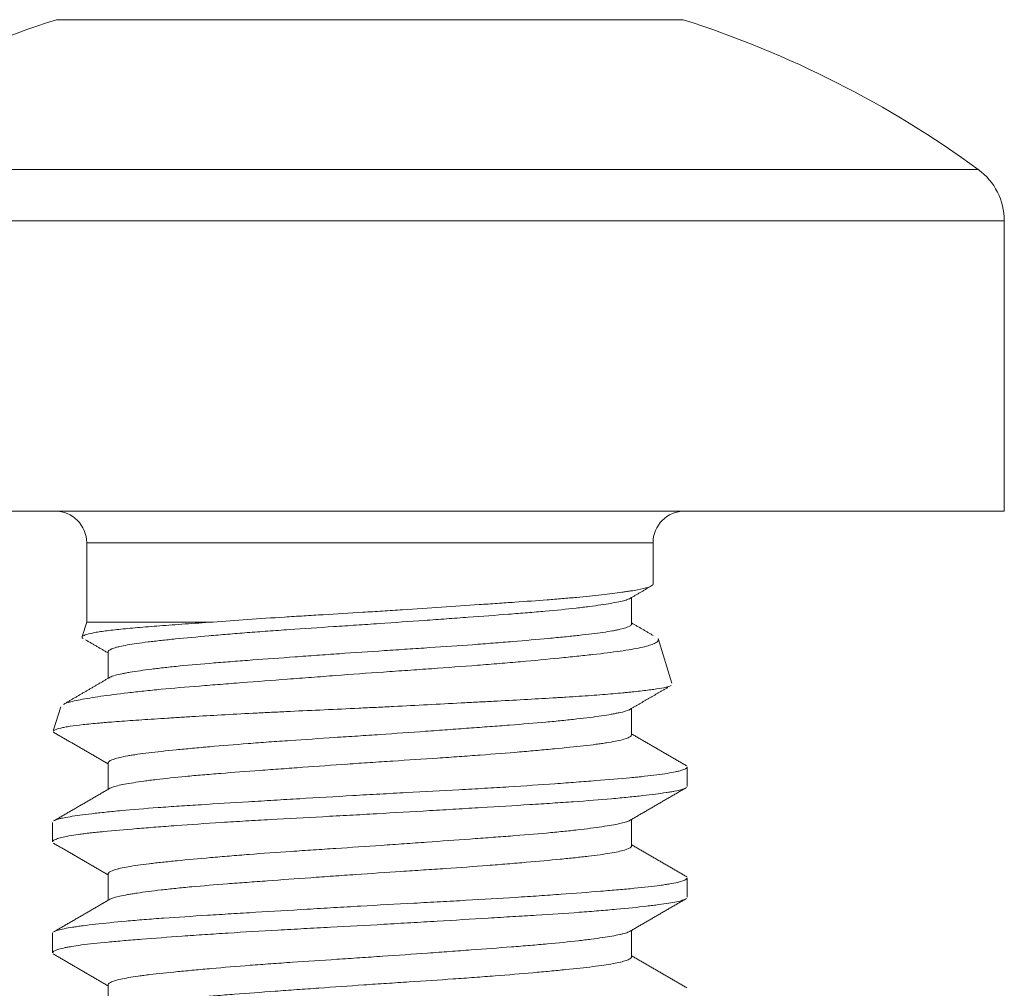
# Model space of a CAD drawing. Header units: millimetres. Extents: x 25 to 1460, y 35 to 806.
# Tile 45 of 47: x 851.56 to 857.77, y 448.76 to 454.87. Entities that reach past the tile are written whole.
import ezdxf

# ---------------------------------------------------------------- set-up
doc = ezdxf.new("R2010")
doc.units = ezdxf.units.MM
doc.layers.add('1', color=7, linetype='Continuous', true_color=0xffffff)

msp = doc.modelspace()

# ---------------------------------------------------------------- linework, layer by layer
at = {"layer": '1', "color": 155, "linetype": 'Continuous', "lineweight": 18}
for p, q in [((851.7927, 454.8676), (852.0573, 454.8676)), ((853.7677, 454.8676), (852.0573, 454.8676)), ((855.4781, 454.8676), (853.7677, 454.8676)), ((855.4781, 454.8676), (855.7427, 454.8676)), ((849.9317, 453.9223), (857.6038, 453.9223)), ((849.7677, 453.5994), (857.7677, 453.5994)), ((857.7677, 451.7676), (857.7677, 453.5994)), ((857.7677, 451.7676), (849.7677, 451.7676)), ((851.9825, 451.5676), (851.9825, 451.0676)), ((855.553, 451.5676), (851.9825, 451.5676)), ((855.553, 451.3076), (855.553, 451.5676)), ((855.4177, 451.0561), (855.4177, 451.2228)), ((851.9825, 451.0676), (851.9543, 450.9757)), ((851.9825, 451.0676), (852.7795, 451.0676)), ((855.671, 450.683), (855.5849, 450.9636)), ((852.1177, 450.8794), (852.1177, 450.7124)), ((851.8186, 450.5336), (851.7737, 450.3869)), ((855.4177, 450.3558), (855.4177, 450.5228)), ((852.1177, 450.1794), (852.1177, 450.0124)), ((855.7677, 450.0312), (855.7677, 450.1538)), ((851.7677, 449.8036), (851.7677, 449.6815)), ((855.4177, 449.6562), (855.4177, 449.8228)), ((852.1177, 449.4791), (852.1177, 449.3124)), ((855.7677, 449.3317), (855.7677, 449.4539)), ((855.4177, 448.9558), (855.4177, 449.1228)), ((851.7677, 449.1043), (851.7697, 449.1091)), ((851.7677, 449.104), (851.7677, 448.9813)), ((851.7717, 448.9742), (851.7769, 448.9706)), ((852.1177, 448.7795), (852.1177, 448.6124))]:
    msp.add_line(p, q, dxfattribs=at)
for centre, radius, start, end in [((853.7677, 448.675), 6.5, 107.68876, 126.16864), ((853.7677, 448.675), 6.5, 53.83136, 72.31124), ((857.3677, 453.5994), 0.4, 0, 53.83136), ((851.7825, 451.5676), 0.2, 0, 90), ((855.753, 451.5676), 0.2, 90, 180)]:
    msp.add_arc(centre, radius, start, end, dxfattribs=at)
for points, knots in [([(855.553, 451.307), (855.553, 451.3052), (855.5522, 451.3033), (855.5486, 451.2989), (855.545, 451.2964), (855.5373, 451.2926), (855.5344, 451.2914), (855.5279, 451.2889), (855.5242, 451.2876), (855.5043, 451.2814), (855.4827, 451.2764), (855.4421, 451.2688), (855.4196, 451.265), (855.3941, 451.261), (855.3763, 451.2584), (855.367, 451.2571), (855.3191, 451.2504), (855.2327, 451.2396), (855.1277, 451.2288), (855.0561, 451.2222), (855.0415, 451.2209), (855.0117, 451.2182), (854.9965, 451.2169), (854.9502, 451.213), (854.9185, 451.2105), (854.8209, 451.203), (854.7526, 451.198), (854.6452, 451.1905), (854.6086, 451.1879), (854.5337, 451.1828), (854.4952, 451.1802), (854.379, 451.1723), (854.2211, 451.1617), (854.0572, 451.1508), (853.9529, 451.144), (853.9319, 451.1426), (853.89, 451.1399), (853.869, 451.1385), (853.8062, 451.1345), (853.7645, 451.1319), (853.6396, 451.1242), (853.5568, 451.1192), (853.4332, 451.1117), (853.3922, 451.1092), (853.3308, 451.1055), (853.3103, 451.1042), (853.2698, 451.1017), (853.2497, 451.1004), (853.15, 451.0941), (853.0725, 451.0889), (852.9224, 451.0785), (852.8497, 451.0731), (852.7795, 451.0676)], [0, 0, 0, 0, 0.023374, 0.023374, 0.055928, 0.055928, 0.072205, 0.072205, 0.088482, 0.088482, 0.153591, 0.153591, 0.186145, 0.202422, 0.202422, 0.218699, 0.218699, 0.283808, 0.348916, 0.348916, 0.365193, 0.365193, 0.38147, 0.38147, 0.414024, 0.414024, 0.479133, 0.479133, 0.511687, 0.511687, 0.544241, 0.544241, 0.60935, 0.674458, 0.674458, 0.690735, 0.690735, 0.707012, 0.707012, 0.739566, 0.739566, 0.804675, 0.804675, 0.837229, 0.837229, 0.853506, 0.853506, 0.869783, 0.869783, 0.934892, 0.934892, 1, 1, 1, 1]), ([(855.407, 451.2165), (855.4054, 451.2156), (855.4036, 451.2147), (855.3984, 451.2123), (855.3945, 451.2107), (855.3857, 451.2076), (855.3808, 451.206), (855.3645, 451.2013), (855.3516, 451.1982), (855.3073, 451.1888), (855.27, 451.1824), (855.2023, 451.1724), (855.1777, 451.1691), (855.1253, 451.1624), (855.0974, 451.159), (855.0092, 451.149), (854.9441, 451.1424), (854.8547, 451.1344), (854.8363, 451.1328), (854.799, 451.1297), (854.7801, 451.1281), (854.7225, 451.1234), (854.6831, 451.1203), (854.5616, 451.1109), (854.4764, 451.1046), (854.3646, 451.0965), (854.342, 451.0948), (854.2965, 451.0915), (854.2736, 451.0898), (854.2048, 451.0848), (854.1585, 451.0815), (854.0184, 451.0715), (853.9235, 451.0647), (853.8028, 451.0564), (853.7785, 451.0547), (853.7303, 451.0515), (853.7063, 451.0499), (853.6345, 451.0451), (853.5869, 451.042), (853.445, 451.0327), (853.3516, 451.0266), (853.2135, 451.017), (853.1683, 451.0138), (853.0801, 451.0074), (852.9938, 451.0009), (852.8908, 450.9926), (852.8312, 450.9875), (852.792, 450.9842), (852.7725, 450.9825), (852.6772, 450.974), (852.6072, 450.9675), (852.5112, 450.958), (852.4655, 450.9533), (852.4232, 450.9486), (852.3958, 450.9454), (852.3825, 450.9439), (852.3184, 450.936), (852.2749, 450.9297), (852.221, 450.92), (852.1969, 450.915), (852.1771, 450.91), (852.165, 450.9067), (852.1594, 450.905), (852.1341, 450.8965), (852.1224, 450.8897), (852.118, 450.8816), (852.1177, 450.8801), (852.1177, 450.8786)], [0, 0, 0, 0, 0.008287, 0.008287, 0.022675, 0.022675, 0.037063, 0.037063, 0.065838, 0.065838, 0.123389, 0.123389, 0.152164, 0.152164, 0.180939, 0.180939, 0.23849, 0.23849, 0.252878, 0.252878, 0.267265, 0.267265, 0.296041, 0.296041, 0.353591, 0.353591, 0.367979, 0.367979, 0.382366, 0.382366, 0.411142, 0.411142, 0.468692, 0.468692, 0.48308, 0.48308, 0.497468, 0.497468, 0.526243, 0.526243, 0.583794, 0.583794, 0.612569, 0.612569, 0.641344, 0.67012, 0.684507, 0.684507, 0.698895, 0.698895, 0.756446, 0.756446, 0.785221, 0.799609, 0.799609, 0.813996, 0.813996, 0.871547, 0.871547, 0.900322, 0.91471, 0.91471, 0.929098, 0.929098, 0.986648, 0.986648, 1, 1, 1, 1]), ([(852.7795, 451.0676), (852.7175, 451.0636), (852.6587, 451.0596), (852.5469, 451.0517), (852.494, 451.0478), (852.4191, 451.0421), (852.3949, 451.0403), (852.348, 451.0365), (852.3253, 451.0347), (852.2603, 451.0291), (852.1815, 451.0218), (852.1181, 451.0142), (852.0764, 451.0084), (852.0634, 451.0065), (852.0395, 451.0025), (852.0287, 451.0006), (851.9995, 450.9946), (851.9693, 450.9866), (851.9563, 450.9788), (851.9531, 450.973), (851.9532, 450.9711), (851.9555, 450.9675), (851.9575, 450.9658), (851.9605, 450.9641)], [0, 0, 0, 0, 0.11162, 0.11162, 0.223239, 0.223239, 0.279049, 0.279049, 0.334859, 0.334859, 0.446478, 0.558098, 0.558098, 0.613908, 0.613908, 0.669718, 0.669718, 0.781337, 0.892957, 0.892957, 0.948767, 0.948767, 1, 1, 1, 1]), ([(852.1294, 450.7193), (852.1372, 450.7236), (852.1489, 450.7278), (852.1755, 450.7351), (852.1953, 450.7398), (852.2197, 450.7445), (852.237, 450.7477), (852.2462, 450.7493), (852.2943, 450.7575), (852.3399, 450.764), (852.4187, 450.774), (852.4607, 450.779), (852.5067, 450.784), (852.5382, 450.7873), (852.5545, 450.789), (852.6371, 450.7972), (852.7084, 450.8034), (852.823, 450.8127), (852.8822, 450.8173), (852.9444, 450.8221), (852.9864, 450.8252), (853.0078, 450.8268), (853.115, 450.8348), (853.2034, 450.8412), (853.3401, 450.8511), (853.3864, 450.8545), (853.4802, 450.8612), (853.5279, 450.8646), (853.6706, 450.8747), (853.7657, 450.8812), (853.9083, 450.8906), (853.9558, 450.8938), (854.027, 450.8984), (854.0508, 450.9), (854.0981, 450.9031), (854.1216, 450.9047), (854.238, 450.9124), (854.3284, 450.9186), (854.4597, 450.9283), (854.5028, 450.9315), (854.5663, 450.9365), (854.5874, 450.9381), (854.6287, 450.9415), (854.6491, 450.9431), (854.7492, 450.9515), (854.824, 450.9581), (854.9284, 450.9679), (854.962, 450.9712), (855.0102, 450.9759), (855.026, 450.9775), (855.0565, 450.9807), (855.0713, 450.9822), (855.1432, 450.99), (855.1936, 450.9962), (855.2587, 451.0057), (855.2786, 451.0089), (855.3058, 451.0138), (855.3143, 451.0154), (855.3304, 451.0187), (855.3379, 451.0203), (855.3729, 451.0286), (855.3929, 451.0353), (855.4078, 451.0437), (855.4103, 451.0453), (855.4142, 451.0487), (855.4156, 451.0503), (855.4172, 451.0532), (855.4176, 451.0545), (855.4177, 451.0557)], [0, 0, 0, 0, 0.039595, 0.039595, 0.06837, 0.082758, 0.082758, 0.097145, 0.097145, 0.154696, 0.154696, 0.183471, 0.197859, 0.197859, 0.212247, 0.212247, 0.269797, 0.269797, 0.298573, 0.31296, 0.31296, 0.327348, 0.327348, 0.384899, 0.384899, 0.413674, 0.413674, 0.442449, 0.442449, 0.5, 0.5, 0.528775, 0.528775, 0.543163, 0.543163, 0.557551, 0.557551, 0.615101, 0.615101, 0.643877, 0.643877, 0.658264, 0.658264, 0.672652, 0.672652, 0.730203, 0.730203, 0.758978, 0.758978, 0.773366, 0.773366, 0.787753, 0.787753, 0.845304, 0.845304, 0.874079, 0.874079, 0.888467, 0.888467, 0.902855, 0.902855, 0.960405, 0.960405, 0.974793, 0.974793, 0.98918, 0.98918, 1, 1, 1, 1]), ([(851.8354, 450.5485), (851.8413, 450.5514), (851.8487, 450.5544), (851.8779, 450.564), (851.9058, 450.5708), (851.96, 450.5813), (851.9799, 450.5849), (852.0231, 450.592), (852.0465, 450.5956), (852.1217, 450.6065), (852.1787, 450.6139), (852.2588, 450.6233), (852.2753, 450.6252), (852.3089, 450.6289), (852.3261, 450.6308), (852.3786, 450.6363), (852.4149, 450.6399), (852.5276, 450.6505), (852.6079, 450.6573), (852.7148, 450.666), (852.7365, 450.6678), (852.7806, 450.6713), (852.8029, 450.673), (852.8703, 450.6783), (852.916, 450.6818), (853.0552, 450.6925), (853.1508, 450.6998), (853.2738, 450.7092), (853.2986, 450.7111), (853.3486, 450.7149), (853.3738, 450.7169), (853.4495, 450.7226), (853.5001, 450.7265), (853.6518, 450.7378), (853.753, 450.7453), (853.9051, 450.756), (853.9559, 450.7596), (854.0321, 450.7649), (854.0573, 450.7666), (854.1075, 450.7702), (854.1324, 450.7719), (854.2562, 450.7807), (854.3526, 450.7877), (854.4931, 450.7986), (854.5393, 450.8023), (854.6076, 450.8079), (854.6302, 450.8098), (854.6747, 450.8136), (854.6966, 450.8155), (854.8046, 450.825), (854.8857, 450.8328), (854.9998, 450.8442), (855.0366, 450.848), (855.0898, 450.8537), (855.1072, 450.8555), (855.1412, 450.8592), (855.1578, 450.861), (855.2384, 450.8701), (855.2958, 450.8772), (855.3712, 450.888), (855.3946, 450.8916), (855.4377, 450.899), (855.4575, 450.9028), (855.5103, 450.9142), (855.5371, 450.9219), (855.565, 450.9336), (855.5723, 450.9376), (855.58, 450.9435), (855.5821, 450.9455), (855.5851, 450.9494), (855.5861, 450.9514), (855.587, 450.9552), (855.5869, 450.957), (855.5864, 450.9588)], [0, 0, 0, 0, 0.023504, 0.023504, 0.077045, 0.077045, 0.103815, 0.103815, 0.130585, 0.130585, 0.184125, 0.184125, 0.19751, 0.19751, 0.210895, 0.210895, 0.237666, 0.237666, 0.291206, 0.291206, 0.304591, 0.304591, 0.317976, 0.317976, 0.344746, 0.344746, 0.398287, 0.398287, 0.411672, 0.411672, 0.425057, 0.425057, 0.451827, 0.451827, 0.505367, 0.505367, 0.532138, 0.532138, 0.545523, 0.545523, 0.558908, 0.558908, 0.612448, 0.612448, 0.639218, 0.639218, 0.652603, 0.652603, 0.665988, 0.665988, 0.719529, 0.719529, 0.746299, 0.746299, 0.759684, 0.759684, 0.773069, 0.773069, 0.82661, 0.82661, 0.85338, 0.85338, 0.88015, 0.88015, 0.93369, 0.93369, 0.96046, 0.96046, 0.973846, 0.973846, 0.987231, 0.987231, 1, 1, 1, 1]), ([(855.6666, 450.6673), (855.6647, 450.6662), (855.6623, 450.6651), (855.6552, 450.6623), (855.6471, 450.6597), (855.6367, 450.6571), (855.6292, 450.6554), (855.6252, 450.6545), (855.6038, 450.6502), (855.5828, 450.6467), (855.5332, 450.6396), (855.5046, 450.636), (855.456, 450.6306), (855.4303, 450.6278), (855.4024, 450.625), (855.3834, 450.6231), (855.3736, 450.6222), (855.3237, 450.6175), (855.2806, 450.6137), (855.1883, 450.6064), (855.1391, 450.6028), (855.0606, 450.5975), (855.0202, 450.5949), (854.9781, 450.5923), (854.9496, 450.5906), (854.9351, 450.5897), (854.8624, 450.5854), (854.7419, 450.5786), (854.6135, 450.5717), (854.5143, 450.5664), (854.4807, 450.5646), (854.4126, 450.5609), (854.3779, 450.5591), (854.2734, 450.5536), (854.1327, 450.5462), (853.9893, 450.5388), (853.8807, 450.5333), (853.8443, 450.5315), (853.7712, 450.5279), (853.7343, 450.5261), (853.6244, 450.5209), (853.4792, 450.5141), (853.3367, 450.5075), (853.2309, 450.5024), (853.1958, 450.5007), (853.1259, 450.4973), (853.091, 450.4956), (852.988, 450.4903), (852.8546, 450.4833), (852.7289, 450.4761), (852.6375, 450.4706), (852.5926, 450.4679), (852.5487, 450.4651), (852.5197, 450.4633), (852.5054, 450.4624), (852.4347, 450.4578), (852.3812, 450.4543), (852.2801, 450.4474), (852.2326, 450.4441), (852.1658, 450.4391), (852.1335, 450.4366), (852.1029, 450.4341), (852.0829, 450.4324), (852.0731, 450.4315), (852.0253, 450.4273), (851.9563, 450.4205), (851.9019, 450.4135), (851.8666, 450.4082), (851.8503, 450.4055), (851.8361, 450.4028), (851.8272, 450.401), (851.8229, 450.4001), (851.8029, 450.3955), (851.791, 450.3918), (851.7761, 450.3851), (851.7721, 450.382), (851.7712, 450.379)], [0, 0, 0, 0, 0.011695, 0.011695, 0.030085, 0.039279, 0.039279, 0.048474, 0.048474, 0.085252, 0.085252, 0.12203, 0.12203, 0.140419, 0.149614, 0.149614, 0.158808, 0.158808, 0.195587, 0.195587, 0.232365, 0.232365, 0.250754, 0.259949, 0.259949, 0.269143, 0.269143, 0.305921, 0.3427, 0.3427, 0.361089, 0.361089, 0.379478, 0.379478, 0.416256, 0.453034, 0.453034, 0.471423, 0.471423, 0.489812, 0.489812, 0.526591, 0.563369, 0.563369, 0.581758, 0.581758, 0.600147, 0.600147, 0.636925, 0.673704, 0.673704, 0.692093, 0.701287, 0.701287, 0.710482, 0.710482, 0.74726, 0.74726, 0.784038, 0.784038, 0.802427, 0.811622, 0.811622, 0.820816, 0.820816, 0.857595, 0.894373, 0.894373, 0.912762, 0.921957, 0.921957, 0.931151, 0.931151, 0.967929, 0.967929, 1, 1, 1, 1]), ([(855.4076, 450.5169), (855.4061, 450.516), (855.4044, 450.5151), (855.3896, 450.508), (855.3686, 450.5019), (855.3318, 450.494), (855.3239, 450.4924), (855.3072, 450.4892), (855.2984, 450.4875), (855.2705, 450.4827), (855.2501, 450.4795), (855.1833, 450.4696), (855.1317, 450.4629), (855.0578, 450.4545), (855.0425, 450.4528), (855.0114, 450.4495), (854.9954, 450.4478), (854.9466, 450.4428), (854.9126, 450.4396), (854.8066, 450.4301), (854.7305, 450.424), (854.6282, 450.4161), (854.6075, 450.4145), (854.5657, 450.4113), (854.5446, 450.4097), (854.4807, 450.405), (854.3939, 450.3986), (854.2815, 450.3904), (854.2123, 450.3854), (854.1657, 450.382), (854.1422, 450.3803), (854.024, 450.3719), (853.9291, 450.3651), (853.786, 450.3552), (853.7382, 450.352), (853.6663, 450.3472), (853.6423, 450.3456), (853.5943, 450.3425), (853.5702, 450.3409), (853.4505, 450.3331), (853.3572, 450.3269), (853.2207, 450.3175), (853.1534, 450.3128), (853.0873, 450.3079), (853.0436, 450.3046), (853.0219, 450.3029), (852.9152, 450.2947), (852.8348, 450.288), (852.7214, 450.278), (852.6665, 450.273), (852.6144, 450.268), (852.5803, 450.2648), (852.5637, 450.2631), (852.4826, 450.2552), (852.4247, 450.249), (852.3481, 450.2396), (852.3242, 450.2365), (852.291, 450.2317), (852.2804, 450.2301), (852.2601, 450.2269), (852.2504, 450.2253), (852.2048, 450.2171), (852.1764, 450.2105), (852.1457, 450.2004), (852.1375, 450.1971), (852.1282, 450.192), (852.1256, 450.1903), (852.1216, 450.1869), (852.1201, 450.1852), (852.1182, 450.1821), (852.1177, 450.1805), (852.1177, 450.179)], [0, 0, 0, 0, 0.008287, 0.008287, 0.065838, 0.065838, 0.080226, 0.080226, 0.094613, 0.094613, 0.123389, 0.123389, 0.180939, 0.180939, 0.195327, 0.195327, 0.209715, 0.209715, 0.23849, 0.23849, 0.296041, 0.296041, 0.310428, 0.310428, 0.324816, 0.324816, 0.353591, 0.382366, 0.396754, 0.396754, 0.411142, 0.411142, 0.468692, 0.468692, 0.497468, 0.497468, 0.511855, 0.511855, 0.526243, 0.526243, 0.583794, 0.583794, 0.612569, 0.626957, 0.626957, 0.641344, 0.641344, 0.698895, 0.698895, 0.72767, 0.742058, 0.742058, 0.756446, 0.756446, 0.813996, 0.813996, 0.842772, 0.842772, 0.857159, 0.857159, 0.871547, 0.871547, 0.929098, 0.929098, 0.957873, 0.957873, 0.972261, 0.972261, 0.986648, 0.986648, 1, 1, 1, 1]), ([(852.13, 450.0196), (852.1341, 450.0218), (852.1427, 450.0255), (852.1543, 450.0292), (852.1651, 450.0323), (852.171, 450.0338), (852.203, 450.0417), (852.2364, 450.048), (852.2975, 450.0577), (852.3309, 450.0626), (852.3686, 450.0676), (852.3947, 450.071), (852.4082, 450.0726), (852.4777, 450.081), (852.5393, 450.0877), (852.6407, 450.0973), (852.6936, 450.102), (852.75, 450.1067), (852.7883, 450.1099), (852.8078, 450.1115), (852.9064, 450.1193), (852.989, 450.1255), (853.1185, 450.135), (853.1626, 450.1382), (853.2528, 450.1448), (853.299, 450.1481), (853.4378, 450.1582), (853.5316, 450.1649), (853.6738, 450.1749), (853.7214, 450.1782), (853.7934, 450.183), (853.8175, 450.1846), (853.8656, 450.1878), (853.8895, 450.1894), (854.0087, 450.1972), (854.1024, 450.2033), (854.2404, 450.2126), (854.2859, 450.2158), (854.3536, 450.2205), (854.3762, 450.2222), (854.4206, 450.2254), (854.4425, 450.227), (854.5508, 450.2351), (854.6332, 450.2417), (854.7504, 450.2517), (854.7884, 450.255), (854.8438, 450.2601), (854.862, 450.2617), (854.8974, 450.265), (854.9148, 450.2667), (854.9994, 450.2748), (855.0607, 450.2809), (855.1432, 450.2902), (855.1691, 450.2933), (855.2055, 450.2981), (855.2171, 450.2997), (855.2395, 450.3028), (855.2501, 450.3044), (855.301, 450.3124), (855.3339, 450.3189), (855.3717, 450.3288), (855.3824, 450.3322), (855.3996, 450.339), (855.4061, 450.3424), (855.4153, 450.3492), (855.4177, 450.3527), (855.4177, 450.3561)], [0, 0, 0, 0, 0.020028, 0.034415, 0.034415, 0.048803, 0.048803, 0.106354, 0.106354, 0.135129, 0.149517, 0.149517, 0.163904, 0.163904, 0.221455, 0.221455, 0.25023, 0.264618, 0.264618, 0.279006, 0.279006, 0.336556, 0.336556, 0.365331, 0.365331, 0.394107, 0.394107, 0.451657, 0.451657, 0.480433, 0.480433, 0.49482, 0.49482, 0.509208, 0.509208, 0.566759, 0.566759, 0.595534, 0.595534, 0.609922, 0.609922, 0.624309, 0.624309, 0.68186, 0.68186, 0.710635, 0.710635, 0.725023, 0.725023, 0.739411, 0.739411, 0.796961, 0.796961, 0.825737, 0.825737, 0.840124, 0.840124, 0.854512, 0.854512, 0.912063, 0.912063, 0.940838, 0.940838, 0.969613, 0.969613, 1, 1, 1, 1]), ([(851.7788, 449.8157), (851.7829, 449.8178), (851.7881, 449.8198), (851.7991, 449.8234), (851.8043, 449.8249), (851.816, 449.8279), (851.8351, 449.8324), (851.8593, 449.8369), (851.9144, 449.8461), (851.9599, 449.8523), (852.0282, 449.8604), (852.0425, 449.8621), (852.0719, 449.8653), (852.1174, 449.8702), (852.167, 449.8752), (852.2718, 449.8849), (852.3488, 449.8913), (852.4546, 449.899), (852.4762, 449.9006), (852.52, 449.9036), (852.5867, 449.9081), (852.6562, 449.9126), (852.7988, 449.9216), (852.8987, 449.9277), (853.0299, 449.9356), (853.0565, 449.9372), (853.1098, 449.9405), (853.1901, 449.9453), (853.2714, 449.9502), (853.4357, 449.96), (853.5471, 449.9666), (853.6888, 449.9748), (853.7173, 449.9764), (853.774, 449.9796), (853.8588, 449.9843), (853.9429, 449.9888), (854.1102, 449.9978), (854.2205, 450.0037), (854.3568, 450.0113), (854.3839, 450.0128), (854.4376, 450.0159), (854.5173, 450.0205), (854.5946, 450.0252), (854.7459, 450.0347), (854.8426, 450.0412), (854.9578, 450.0494), (854.9806, 450.0511), (855.0252, 450.0544), (855.0908, 450.0593), (855.1524, 450.0641), (855.2707, 450.0735), (855.3427, 450.0794), (855.424, 450.087), (855.4398, 450.0885), (855.4703, 450.0915), (855.5143, 450.0961), (855.5533, 450.1006), (855.6251, 450.1099), (855.6643, 450.1163), (855.7023, 450.1245), (855.7094, 450.1261), (855.7222, 450.1294), (855.7396, 450.1344), (855.7517, 450.1393), (855.7643, 450.1466), (855.7678, 450.1505), (855.7677, 450.1543)], [0, 0, 0, 0, 0.019162, 0.019162, 0.033088, 0.033088, 0.047014, 0.074866, 0.074866, 0.13057, 0.13057, 0.144496, 0.144496, 0.158422, 0.186275, 0.186275, 0.241979, 0.241979, 0.255905, 0.255905, 0.269831, 0.297683, 0.297683, 0.353387, 0.353387, 0.367313, 0.367313, 0.381239, 0.409091, 0.409091, 0.464795, 0.464795, 0.478721, 0.478721, 0.492647, 0.520499, 0.520499, 0.576203, 0.576203, 0.590129, 0.590129, 0.604055, 0.631907, 0.631907, 0.687611, 0.687611, 0.701537, 0.701537, 0.715463, 0.743316, 0.743316, 0.79902, 0.79902, 0.812946, 0.812946, 0.826872, 0.854724, 0.854724, 0.910428, 0.910428, 0.924354, 0.924354, 0.93828, 0.966132, 0.966132, 1, 1, 1, 1]), ([(855.7587, 450.0207), (855.7522, 450.0171), (855.7424, 450.0135), (855.7183, 450.007), (855.705, 450.004), (855.6815, 449.9994), (855.6731, 449.9979), (855.6552, 449.9949), (855.6456, 449.9933), (855.5947, 449.9855), (855.5456, 449.9792), (855.4597, 449.9695), (855.4291, 449.9662), (855.38, 449.9613), (855.3632, 449.9597), (855.3284, 449.9564), (855.3105, 449.9547), (855.2184, 449.9465), (855.1384, 449.9403), (855.0094, 449.9312), (854.9648, 449.9282), (854.8957, 449.9237), (854.8723, 449.9222), (854.8246, 449.9192), (854.8004, 449.9177), (854.6775, 449.91), (854.5758, 449.9039), (854.4182, 449.8944), (854.3648, 449.8912), (854.2834, 449.8863), (854.2561, 449.8846), (854.201, 449.8813), (854.1732, 449.8797), (854.0336, 449.8714), (853.9216, 449.8648), (853.7533, 449.8553), (853.6971, 449.8522), (853.6127, 449.8476), (853.5846, 449.8461), (853.5283, 449.843), (853.5001, 449.8415), (853.3594, 449.834), (853.2499, 449.8281), (853.0899, 449.819), (853.0373, 449.8159), (852.9595, 449.8112), (852.9338, 449.8096), (852.8826, 449.8065), (852.8572, 449.8048), (852.7316, 449.7968), (852.637, 449.7902), (852.5035, 449.7804), (852.4605, 449.7772), (852.3981, 449.7724), (852.3776, 449.7708), (852.3375, 449.7676), (852.3177, 449.766), (852.2213, 449.7582), (852.1522, 449.7523), (852.0604, 449.7433), (852.0318, 449.7403), (851.9918, 449.7357), (851.979, 449.7342), (851.9544, 449.7311), (851.9426, 449.7295), (851.8863, 449.7216), (851.8507, 449.7152), (851.811, 449.7054), (851.8, 449.7021), (851.787, 449.6972), (851.7833, 449.6955), (851.777, 449.6922), (851.7744, 449.6906), (851.7692, 449.6862), (851.7676, 449.6835), (851.7677, 449.6809)], [0, 0, 0, 0, 0.033304, 0.033304, 0.061057, 0.061057, 0.074933, 0.074933, 0.08881, 0.08881, 0.144316, 0.144316, 0.172069, 0.172069, 0.185946, 0.185946, 0.199822, 0.199822, 0.255329, 0.255329, 0.283082, 0.283082, 0.296958, 0.296958, 0.310835, 0.310835, 0.366341, 0.366341, 0.394094, 0.394094, 0.407971, 0.407971, 0.421847, 0.421847, 0.477353, 0.477353, 0.505107, 0.505107, 0.518983, 0.518983, 0.53286, 0.53286, 0.588366, 0.588366, 0.616119, 0.616119, 0.629996, 0.629996, 0.643872, 0.643872, 0.699378, 0.699378, 0.727131, 0.727131, 0.741008, 0.741008, 0.754885, 0.754885, 0.810391, 0.810391, 0.838144, 0.838144, 0.85202, 0.85202, 0.865897, 0.865897, 0.921403, 0.921403, 0.949156, 0.949156, 0.963033, 0.963033, 0.976909, 0.976909, 1, 1, 1, 1]), ([(855.4075, 449.8168), (855.4063, 449.8161), (855.4049, 449.8154), (855.4004, 449.8131), (855.3967, 449.8116), (855.3883, 449.8084), (855.3836, 449.8069), (855.3679, 449.8022), (855.3431, 449.796), (855.3105, 449.7897), (855.2738, 449.7832), (855.2534, 449.78), (855.1864, 449.77), (855.1348, 449.7633), (855.0476, 449.7533), (855.0015, 449.7483), (854.9517, 449.7434), (854.9176, 449.7401), (854.9001, 449.7385), (854.8111, 449.7305), (854.7351, 449.7243), (854.6143, 449.715), (854.5521, 449.7103), (854.4874, 449.7055), (854.4436, 449.7022), (854.4214, 449.7006), (854.31, 449.6925), (854.2188, 449.6858), (854.079, 449.6758), (854.0083, 449.6707), (853.9364, 449.6657), (853.8883, 449.6623), (853.8641, 449.6606), (853.7438, 449.6523), (853.6484, 449.646), (853.5062, 449.6367), (853.459, 449.6336), (853.3885, 449.6289), (853.365, 449.6274), (853.3183, 449.6242), (853.2951, 449.6226), (853.1804, 449.6147), (853.0921, 449.6084), (852.9649, 449.5985), (852.9233, 449.5952), (852.8623, 449.5902), (852.8422, 449.5885), (852.8026, 449.5851), (852.7831, 449.5834), (852.6878, 449.575), (852.6174, 449.5684), (852.5203, 449.5589), (852.4894, 449.5557), (852.4452, 449.551), (852.4309, 449.5494), (852.4032, 449.5463), (852.3898, 449.5447), (852.3252, 449.5369), (852.2811, 449.5306), (852.2259, 449.5209), (852.2094, 449.5176), (852.1875, 449.5126), (852.1807, 449.5109), (852.1682, 449.5076), (852.1624, 449.5059), (852.1364, 449.4975), (852.1238, 449.4907), (852.1181, 449.4822), (852.1176, 449.4802), (852.1178, 449.4783)], [0, 0, 0, 0, 0.006434, 0.006434, 0.020795, 0.020795, 0.035156, 0.035156, 0.063879, 0.092601, 0.092601, 0.121324, 0.121324, 0.178768, 0.178768, 0.207491, 0.221852, 0.221852, 0.236213, 0.236213, 0.293658, 0.293658, 0.322381, 0.336742, 0.336742, 0.351103, 0.351103, 0.408548, 0.408548, 0.43727, 0.451631, 0.451631, 0.465993, 0.465993, 0.523437, 0.523437, 0.55216, 0.55216, 0.566521, 0.566521, 0.580882, 0.580882, 0.638327, 0.638327, 0.66705, 0.66705, 0.681411, 0.681411, 0.695772, 0.695772, 0.753217, 0.753217, 0.781939, 0.781939, 0.796301, 0.796301, 0.810662, 0.810662, 0.868107, 0.868107, 0.896829, 0.896829, 0.91119, 0.91119, 0.925551, 0.925551, 0.982996, 0.982996, 1, 1, 1, 1]), ([(852.1308, 449.32), (852.1309, 449.3201), (852.131, 449.3201), (852.1434, 449.3264), (852.1637, 449.3326), (852.206, 449.3419), (852.2301, 449.3466), (852.2587, 449.3515), (852.2788, 449.3547), (852.2894, 449.3564), (852.3443, 449.3646), (852.3951, 449.3713), (852.4812, 449.3812), (852.5268, 449.3862), (852.5762, 449.3912), (852.61, 449.3944), (852.6273, 449.396), (852.7151, 449.404), (852.7903, 449.4102), (852.91, 449.4195), (852.9511, 449.4226), (853.0357, 449.4289), (853.0794, 449.4321), (853.2117, 449.4418), (853.3022, 449.4484), (853.4412, 449.4584), (853.4881, 449.4618), (853.5593, 449.4668), (853.5833, 449.4685), (853.6312, 449.4719), (853.6551, 449.4735), (853.7745, 449.4818), (853.8696, 449.4881), (854.0114, 449.4974), (854.0586, 449.5005), (854.1291, 449.5052), (854.1526, 449.5067), (854.1992, 449.5099), (854.2223, 449.5114), (854.3367, 449.5193), (854.425, 449.5256), (854.5526, 449.5354), (854.5943, 449.5387), (854.6557, 449.5437), (854.6759, 449.5454), (854.7156, 449.5487), (854.7351, 449.5504), (854.8308, 449.5587), (854.9018, 449.5653), (855, 449.5749), (855.0313, 449.578), (855.0762, 449.5828), (855.0907, 449.5843), (855.1188, 449.5875), (855.1324, 449.589), (855.198, 449.5968), (855.2433, 449.603), (855.3003, 449.6126), (855.3174, 449.6159), (855.348, 449.6225), (855.3611, 449.6259), (855.3945, 449.6359), (855.4086, 449.6426), (855.416, 449.6509), (855.417, 449.6525), (855.4176, 449.6547), (855.4177, 449.6553), (855.4177, 449.6559)], [0, 0, 0, 0, 0.000461, 0.000461, 0.058118, 0.058118, 0.086946, 0.101361, 0.101361, 0.115775, 0.115775, 0.173432, 0.173432, 0.20226, 0.216674, 0.216674, 0.231089, 0.231089, 0.288745, 0.288745, 0.317574, 0.317574, 0.346402, 0.346402, 0.404059, 0.404059, 0.432887, 0.432887, 0.447302, 0.447302, 0.461716, 0.461716, 0.519373, 0.519373, 0.548201, 0.548201, 0.562615, 0.562615, 0.57703, 0.57703, 0.634686, 0.634686, 0.663515, 0.663515, 0.677929, 0.677929, 0.692343, 0.692343, 0.75, 0.75, 0.778828, 0.778828, 0.793243, 0.793243, 0.807657, 0.807657, 0.865314, 0.865314, 0.894142, 0.894142, 0.92297, 0.92297, 0.980627, 0.980627, 0.995042, 0.995042, 1, 1, 1, 1]), ([(851.7785, 449.1155), (851.7843, 449.1185), (851.7924, 449.1215), (851.8238, 449.1304), (851.8539, 449.1363), (851.9034, 449.1441), (851.9139, 449.1456), (851.9359, 449.1488), (851.9706, 449.1535), (852.0099, 449.1583), (852.0944, 449.168), (852.1588, 449.1746), (852.2495, 449.1828), (852.2683, 449.1844), (852.3064, 449.1876), (852.3259, 449.1892), (852.3855, 449.194), (852.4267, 449.197), (852.5548, 449.2061), (852.6462, 449.212), (852.7679, 449.2197), (852.7927, 449.2212), (852.8427, 449.2243), (852.9183, 449.2289), (852.9957, 449.2336), (853.1528, 449.2431), (853.2607, 449.2495), (853.3996, 449.2578), (853.4277, 449.2595), (853.4838, 449.2628), (853.5679, 449.2678), (853.652, 449.2727), (853.8204, 449.2822), (853.9327, 449.2883), (854.0731, 449.2958), (854.1012, 449.2973), (854.1571, 449.3003), (854.2403, 449.3048), (854.3217, 449.3093), (854.4822, 449.3184), (854.5861, 449.3246), (854.712, 449.3326), (854.737, 449.3342), (854.7863, 449.3375), (854.859, 449.3424), (854.9284, 449.3473), (855.0628, 449.3571), (855.1465, 449.3636), (855.2437, 449.3714), (855.2628, 449.3729), (855.2999, 449.376), (855.354, 449.3805), (855.4036, 449.385), (855.4967, 449.394), (855.5508, 449.4), (855.6081, 449.4079), (855.6191, 449.4095), (855.6399, 449.4127), (855.6692, 449.4175), (855.6932, 449.4223), (855.7344, 449.4321), (855.7527, 449.4387), (855.7638, 449.4469), (855.7654, 449.4486), (855.7672, 449.4513), (855.7676, 449.4524), (855.7677, 449.4535)], [0, 0, 0, 0, 0.027679, 0.027679, 0.083482, 0.083482, 0.097433, 0.097433, 0.111384, 0.139286, 0.139286, 0.195089, 0.195089, 0.20904, 0.20904, 0.222991, 0.222991, 0.250893, 0.250893, 0.306696, 0.306696, 0.320647, 0.320647, 0.334598, 0.3625, 0.3625, 0.418304, 0.418304, 0.432254, 0.432254, 0.446205, 0.474107, 0.474107, 0.529911, 0.529911, 0.543862, 0.543862, 0.557812, 0.585714, 0.585714, 0.641518, 0.641518, 0.655469, 0.655469, 0.66942, 0.697321, 0.697321, 0.753125, 0.753125, 0.767076, 0.767076, 0.781027, 0.808929, 0.808929, 0.864732, 0.864732, 0.878683, 0.878683, 0.892634, 0.920536, 0.920536, 0.976339, 0.976339, 0.99029, 0.99029, 1, 1, 1, 1]), ([(855.7584, 449.3205), (855.7562, 449.3193), (855.7537, 449.3181), (855.747, 449.3154), (855.7427, 449.3139), (855.7183, 449.3064), (855.6895, 449.3005), (855.633, 449.2913), (855.6119, 449.2882), (855.5769, 449.2835), (855.5647, 449.2819), (855.5391, 449.2787), (855.5257, 449.277), (855.4562, 449.2689), (855.3929, 449.2623), (855.287, 449.2526), (855.2498, 449.2494), (855.1913, 449.2446), (855.1713, 449.243), (855.1303, 449.2399), (855.1093, 449.2383), (855.0026, 449.2306), (854.9121, 449.2247), (854.7687, 449.2157), (854.7196, 449.2127), (854.6441, 449.208), (854.6186, 449.2065), (854.5669, 449.2034), (854.5407, 449.2018), (854.409, 449.1938), (854.3014, 449.1873), (854.1369, 449.1775), (854.0815, 449.1742), (853.9976, 449.1693), (853.9695, 449.1676), (853.9131, 449.1644), (853.8846, 449.1627), (853.7428, 449.1546), (853.6304, 449.1485), (853.4633, 449.1396), (853.4078, 449.1366), (853.325, 449.1321), (853.2975, 449.1306), (853.2426, 449.1276), (853.2151, 449.1261), (853.0792, 449.1184), (852.9747, 449.1123), (852.8241, 449.1027), (852.7749, 449.0995), (852.7026, 449.0946), (852.6788, 449.093), (852.6317, 449.0897), (852.6084, 449.0881), (852.4939, 449.0798), (852.4092, 449.0733), (852.292, 449.064), (852.2546, 449.0609), (852.2011, 449.0564), (852.1836, 449.0549), (852.1497, 449.0519), (852.1331, 449.0503), (852.0529, 449.0428), (851.9975, 449.0368), (851.9272, 449.0275), (851.9059, 449.0243), (851.8771, 449.0195), (851.8681, 449.0179), (851.8511, 449.0147), (851.8431, 449.013), (851.8064, 449.0048), (851.7867, 448.9982), (851.7711, 448.9884), (851.7683, 448.9852), (851.7677, 448.9816), (851.7677, 448.9812), (851.7677, 448.9807)], [0, 0, 0, 0, 0.01099, 0.01099, 0.024867, 0.024867, 0.080373, 0.080373, 0.108126, 0.108126, 0.122003, 0.122003, 0.135879, 0.135879, 0.191385, 0.191385, 0.219139, 0.219139, 0.233015, 0.233015, 0.246892, 0.246892, 0.302398, 0.302398, 0.330151, 0.330151, 0.344028, 0.344028, 0.357904, 0.357904, 0.41341, 0.41341, 0.441163, 0.441163, 0.45504, 0.45504, 0.468917, 0.468917, 0.524423, 0.524423, 0.552176, 0.552176, 0.566052, 0.566052, 0.579929, 0.579929, 0.635435, 0.635435, 0.663188, 0.663188, 0.677065, 0.677065, 0.690941, 0.690941, 0.746448, 0.746448, 0.774201, 0.774201, 0.788077, 0.788077, 0.801954, 0.801954, 0.85746, 0.85746, 0.885213, 0.885213, 0.89909, 0.89909, 0.912966, 0.912966, 0.968472, 0.968472, 0.996226, 0.996226, 1, 1, 1, 1]), ([(855.4072, 449.1166), (855.4063, 449.1161), (855.4054, 449.1156), (855.3984, 449.112), (855.3862, 449.1074), (855.3693, 449.1027), (855.357, 449.0996), (855.3503, 449.098), (855.3145, 449.0901), (855.2781, 449.0837), (855.2125, 449.0739), (855.1769, 449.0689), (855.137, 449.0639), (855.1094, 449.0605), (855.0952, 449.0588), (855.0222, 449.0504), (854.9579, 449.0438), (854.8526, 449.0342), (854.8161, 449.0311), (854.74, 449.0248), (854.7003, 449.0216), (854.5789, 449.0122), (854.4943, 449.006), (854.362, 448.9963), (854.3171, 448.993), (854.2483, 448.988), (854.2251, 448.9863), (854.1784, 448.9829), (854.155, 448.9813), (854.0379, 448.9728), (853.9433, 448.9661), (853.8, 448.9562), (853.752, 448.9529), (853.6797, 448.9481), (853.6555, 448.9465), (853.6074, 448.9433), (853.5834, 448.9418), (853.4644, 448.934), (853.371, 448.9279), (853.2339, 448.9184), (853.1886, 448.9153), (853.1215, 448.9104), (853.0993, 448.9088), (853.0555, 448.9055), (853.0339, 448.9039), (852.9274, 448.8956), (852.8466, 448.889), (852.7322, 448.8789), (852.6952, 448.8756), (852.6234, 448.8689), (852.5892, 448.8656), (852.4916, 448.8561), (852.4331, 448.8499), (852.3681, 448.8421), (852.3556, 448.8405), (852.3312, 448.8374), (852.3195, 448.8358), (852.2856, 448.831), (852.2651, 448.8278), (852.2095, 448.8181), (852.1803, 448.8115), (852.1536, 448.8031), (852.1488, 448.8014), (852.1401, 448.798), (852.1363, 448.7963), (852.1265, 448.7912), (852.1221, 448.7879), (852.1183, 448.7826), (852.1177, 448.7807), (852.1177, 448.7788)], [0, 0, 0, 0, 0.004604, 0.004604, 0.033379, 0.047767, 0.047767, 0.062155, 0.062155, 0.119705, 0.119705, 0.148481, 0.162868, 0.162868, 0.177256, 0.177256, 0.234807, 0.234807, 0.263582, 0.263582, 0.292357, 0.292357, 0.349908, 0.349908, 0.378683, 0.378683, 0.393071, 0.393071, 0.407459, 0.407459, 0.465009, 0.465009, 0.493785, 0.493785, 0.508172, 0.508172, 0.52256, 0.52256, 0.58011, 0.58011, 0.608886, 0.608886, 0.623273, 0.623273, 0.637661, 0.637661, 0.695212, 0.695212, 0.723987, 0.723987, 0.752762, 0.752762, 0.810313, 0.810313, 0.824701, 0.824701, 0.839088, 0.839088, 0.867864, 0.867864, 0.925414, 0.925414, 0.939802, 0.939802, 0.95419, 0.95419, 0.982965, 0.982965, 1, 1, 1, 1]), ([(852.1293, 448.6192), (852.132, 448.6207), (852.135, 448.6221), (852.146, 448.6266), (852.1603, 448.6312), (852.1793, 448.6359), (852.193, 448.6391), (852.2004, 448.6407), (852.2396, 448.6486), (852.2785, 448.655), (852.3476, 448.6649), (852.3849, 448.6698), (852.4264, 448.6749), (852.455, 448.6782), (852.4698, 448.6799), (852.5452, 448.6883), (852.6113, 448.6948), (852.7188, 448.7042), (852.756, 448.7073), (852.8334, 448.7135), (852.8737, 448.7167), (852.9968, 448.7261), (853.0822, 448.7324), (853.2153, 448.7421), (853.2604, 448.7454), (853.3295, 448.7504), (853.3528, 448.752), (853.3995, 448.7554), (853.423, 448.7571), (853.5403, 448.7655), (853.6348, 448.7722), (853.7776, 448.782), (853.8253, 448.7852), (853.8972, 448.7899), (853.9213, 448.7915), (853.9691, 448.7946), (853.9929, 448.7962), (854.111, 448.8039), (854.2035, 448.8101), (854.3389, 448.8195), (854.3835, 448.8227), (854.4496, 448.8275), (854.4715, 448.8292), (854.5147, 448.8324), (854.5359, 448.8341), (854.6408, 448.8423), (854.72, 448.849), (854.8319, 448.8589), (854.868, 448.8623), (854.9204, 448.8672), (854.9376, 448.8688), (854.9709, 448.8721), (854.9871, 448.8737), (855.0662, 448.8815), (855.1229, 448.8877), (855.1979, 448.897), (855.2212, 448.9002), (855.2644, 448.9066), (855.284, 448.9098), (855.3367, 448.9195), (855.364, 448.9261), (855.3882, 448.9345), (855.3926, 448.9361), (855.4002, 448.9395), (855.4036, 448.9412), (855.412, 448.9463), (855.4155, 448.9496), (855.4174, 448.9538), (855.4176, 448.9548), (855.4177, 448.9557)], [0, 0, 0, 0, 0.013352, 0.013352, 0.042127, 0.056515, 0.056515, 0.070902, 0.070902, 0.128453, 0.128453, 0.157228, 0.171616, 0.171616, 0.186004, 0.186004, 0.243554, 0.243554, 0.27233, 0.27233, 0.301105, 0.301105, 0.358656, 0.358656, 0.387431, 0.387431, 0.401819, 0.401819, 0.416206, 0.416206, 0.473757, 0.473757, 0.502532, 0.502532, 0.51692, 0.51692, 0.531308, 0.531308, 0.588858, 0.588858, 0.617634, 0.617634, 0.632021, 0.632021, 0.646409, 0.646409, 0.703959, 0.703959, 0.732735, 0.732735, 0.747122, 0.747122, 0.76151, 0.76151, 0.819061, 0.819061, 0.847836, 0.847836, 0.876611, 0.876611, 0.934162, 0.934162, 0.94855, 0.94855, 0.962937, 0.962937, 0.991713, 0.991713, 1, 1, 1, 1])]:
    msp.add_open_spline(points, degree=3, knots=knots, dxfattribs=at)
for points, degree in [([(855.4041, 451.2149), (855.5381, 451.2927)], 1), ([(855.5545, 450.983), (855.4177, 451.0625)], 1), ([(851.9743, 450.9561), (852.1177, 450.8728)], 1), ([(852.1345, 450.7222), (851.9943, 450.6406), (851.8538, 450.5592)], 2), ([(855.4041, 450.5148), (855.5255, 450.5854), (855.647, 450.6559)], 2), ([(851.7713, 450.3739), (851.9446, 450.2734), (852.1177, 450.1728)], 2), ([(855.7656, 450.1606), (855.5917, 450.2614), (855.4177, 450.3625)], 2), ([(852.1344, 450.0221), (851.9545, 449.9175), (851.7744, 449.8131)], 2), ([(855.4041, 449.8148), (855.5841, 449.9195), (855.7643, 450.0239)], 2), ([(851.7714, 449.6738), (851.9446, 449.5734), (852.1177, 449.4728)], 2), ([(855.7655, 449.4606), (855.5916, 449.5615), (855.4177, 449.6625)], 2), ([(852.1344, 449.3221), (851.9545, 449.2175), (851.7744, 449.1131)], 2), ([(855.404, 449.1148), (855.5841, 449.2194), (855.7642, 449.3239)], 2), ([(851.7714, 448.9738), (851.9446, 448.8734), (852.1177, 448.7728)], 2), ([(855.7655, 448.7606), (855.5916, 448.8615), (855.4177, 448.9625)], 2)]:
    msp.add_open_spline(points, degree=degree, dxfattribs=at)

doc.saveas('drawing.dxf')
